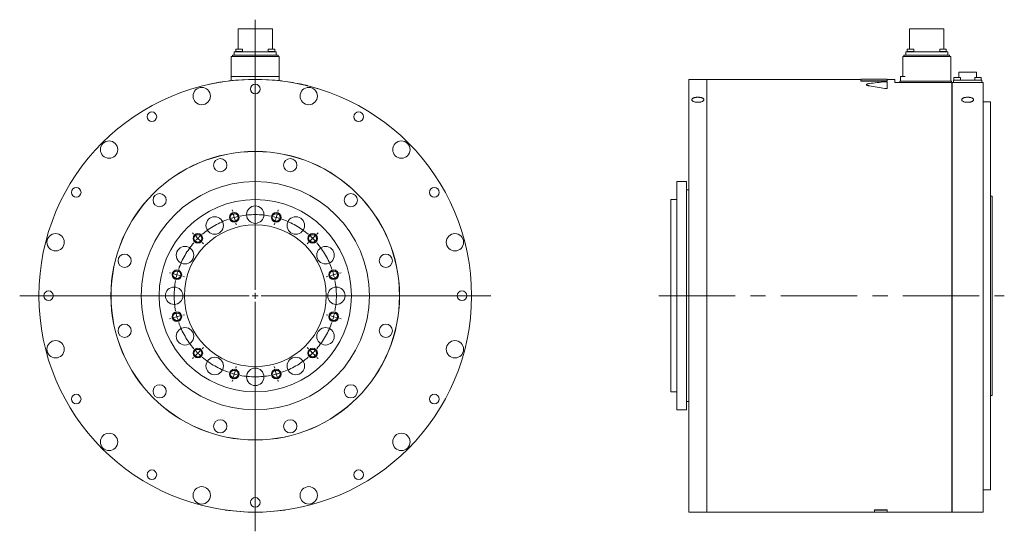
# Model space of a CAD drawing. Header units: millimetres. Extents: x 150 to 1959, y 73 to 1400.
# Tile 2 of 4: x 1140 to 1959, y 523 to 948. Entities that reach past the tile are written whole.
import ezdxf

# ---------------------------------------------------------------- set-up
doc = ezdxf.new("R2010")
doc.units = ezdxf.units.MM
doc.header["$LTSCALE"] = 5
doc.linetypes.add('CENTERX2', pattern=[20.32, 12.7, -2.54, 2.54, -2.54])

# ---------------------------------------------------------------- blocks, each defined once
blk = doc.blocks.new('SW_CENTERMARKSYMBOL_0')
at = {"color": 6, "linetype": 'Continuous', "lineweight": 0}
for p, q in [((-36.23, 4.83), (-36.62, 6.28)), ((-34.94, 0), (-35.59, 2.41)), ((-34.94, 0), (-34.29, -2.41)), ((0, 0), (-0.65, -2.41)), ((0, 0), (0.65, 2.41)), ((1.29, 4.83), (1.68, 6.28)), ((-33.65, -4.83), (-33.26, -6.28)), ((-1.29, -4.83), (-1.68, -6.28)), ((-68.74, -13.93), (-69.8, -12.87)), ((-65.2, -17.47), (-66.97, -15.7)), ((30.26, -17.47), (32.03, -15.7)), ((33.79, -13.93), (34.86, -12.87)), ((-65.2, -17.47), (-63.43, -19.24)), ((-61.66, -21.01), (-60.6, -22.07)), ((26.72, -21.01), (25.66, -22.07)), ((30.26, -17.47), (28.49, -19.24)), ((-87.5, -46.44), (-88.95, -46.05)), ((-82.67, -47.73), (-85.09, -47.08)), ((-82.67, -47.73), (-80.26, -48.38)), ((-77.84, -49.02), (-76.39, -49.41)), ((42.9, -49.02), (41.45, -49.41)), ((47.73, -47.73), (45.31, -48.38)), ((47.73, -47.73), (50.14, -47.08)), ((52.56, -46.44), (54.01, -46.05)), ((-77.84, -81.38), (-76.39, -80.99)), ((42.9, -81.38), (41.45, -80.99)), ((-87.5, -83.96), (-88.95, -84.35)), ((-82.67, -82.67), (-85.09, -83.32)), ((-82.67, -82.67), (-80.26, -82.02)), ((47.73, -82.67), (45.31, -82.02)), ((47.73, -82.67), (50.14, -83.32)), ((52.56, -83.96), (54.01, -84.35)), ((-65.2, -112.93), (-66.97, -114.7)), ((-65.2, -112.93), (-63.43, -111.16)), ((-61.66, -109.39), (-60.6, -108.33)), ((26.72, -109.39), (25.66, -108.33)), ((30.26, -112.93), (28.49, -111.16)), ((30.26, -112.93), (32.03, -114.7)), ((-68.74, -116.47), (-69.8, -117.53)), ((33.79, -116.47), (34.86, -117.53)), ((-34.94, -130.4), (-35.59, -132.81)), ((-34.94, -130.4), (-34.29, -127.99)), ((-33.65, -125.57), (-33.26, -124.12)), ((-1.29, -125.57), (-1.68, -124.12)), ((0, -130.4), (-0.65, -127.99)), ((0, -130.4), (0.65, -132.81)), ((-36.23, -135.23), (-36.62, -136.68)), ((1.29, -135.23), (1.68, -136.68))]:
    blk.add_line(p, q, dxfattribs=at)
for start, end in [(105, 107.12207), (102.87793, 105), (75, 77.12207), (72.87793, 75), (132.87793, 135), (45, 47.12207), (135, 137.12207), (42.87793, 45), (165, 167.12207), (162.87793, 165), (15, 17.12207), (12.87793, 15), (192.87793, 195), (345, 347.12207), (195, 197.12207), (342.87793, 345), (222.87793, 225), (225, 227.12207), (312.87793, 315), (315, 317.12207), (252.87793, 255), (255, 257.12207), (282.87793, 285), (285, 287.12207)]:
    blk.add_arc((-17.47, -65.2), 67.5, start, end, dxfattribs=at)
at = {"color": 6, "linetype": 'CENTERX2', "lineweight": 0}
for start, end in [(79.24413, 100.75587), (109.24413, 130.75587), (49.24413, 70.75587), (139.24413, 160.75587), (19.24413, 40.75587), (169.24413, 190.75587), (349.24413, 10.75587), (199.24413, 220.75587), (319.24413, 340.75587), (229.24413, 250.75587), (289.24413, 310.75587), (259.24413, 280.75587)]:
    blk.add_arc((-17.47, -65.2), 67.5, start, end, dxfattribs=at)
blk = doc.blocks.new('SW_CENTERMARKSYMBOL_1')
at = {"color": 6, "linetype": 'Continuous', "lineweight": 0}
for p, q in [((0, 5), (0, 229.72)), ((-5, 0), (-196.01, 0)), ((0, 0), (-2.5, 0)), ((0, 0), (0, 2.5)), ((0, 0), (0, -2.5)), ((0, 0), (2.5, 0)), ((5, 0), (195.99, 0)), ((0, -5), (0, -196.05))]:
    blk.add_line(p, q, dxfattribs=at)

msp = doc.modelspace()

# ---------------------------------------------------------------- linework, layer by layer
at = {"color": 7, "linetype": 'Continuous', "lineweight": 15}
for p, q in [((1321.81, 940.62), (1321.81, 923.95)), ((1321.81, 940.62), (1336.11, 940.62)), ((1336.11, 940.62), (1350.41, 940.62)), ((1350.41, 923.95), (1350.41, 940.62)), ((1880.57, 940.62), (1880.57, 923.95)), ((1880.57, 940.62), (1909.17, 940.62)), ((1909.17, 923.95), (1909.17, 940.62)), ((1316.11, 917.82), (1317.99, 917.82)), ((1316.11, 901.12), (1316.11, 917.82)), ((1317.11, 917.82), (1317.11, 918.82)), ((1317.11, 918.82), (1318.99, 918.82)), ((1317.99, 917.82), (1354.23, 917.82)), ((1318.66, 918.82), (1318.66, 921.57)), ((1318.66, 921.57), (1320.54, 921.57)), ((1318.99, 918.82), (1353.23, 918.82)), ((1319.63, 921.95), (1319.63, 921.57)), ((1319.63, 921.95), (1322.63, 921.95)), ((1319.88, 923.95), (1319.88, 921.95)), ((1319.88, 923.95), (1322.63, 923.95)), ((1320.54, 921.57), (1351.68, 921.57)), ((1322.63, 923.95), (1325.38, 923.95)), ((1322.63, 921.95), (1325.63, 921.95)), ((1325.38, 921.95), (1325.38, 923.95)), ((1325.63, 921.57), (1325.63, 921.95)), ((1346.6, 921.95), (1346.6, 921.57)), ((1346.6, 921.95), (1349.6, 921.95)), ((1346.85, 923.95), (1346.85, 921.95)), ((1346.85, 923.95), (1349.6, 923.95)), ((1349.6, 923.95), (1352.35, 923.95)), ((1349.6, 921.95), (1352.6, 921.95)), ((1351.68, 921.57), (1353.56, 921.57)), ((1352.35, 921.95), (1352.35, 923.95)), ((1352.6, 921.57), (1352.6, 921.95)), ((1353.23, 918.82), (1355.11, 918.82)), ((1353.56, 921.57), (1353.56, 918.82)), ((1354.23, 917.82), (1356.11, 917.82)), ((1355.11, 918.82), (1355.11, 917.82)), ((1356.11, 917.82), (1356.11, 901.12)), ((1874.87, 901.12), (1874.87, 917.82)), ((1874.87, 917.82), (1876.75, 917.82)), ((1875.87, 917.82), (1875.87, 918.82)), ((1875.87, 918.82), (1877.75, 918.82)), ((1876.75, 917.82), (1912.99, 917.82)), ((1877.42, 918.82), (1877.42, 921.57)), ((1877.42, 921.57), (1879.3, 921.57)), ((1877.75, 918.82), (1911.99, 918.82)), ((1878.39, 921.95), (1878.39, 921.57)), ((1878.39, 921.95), (1884.39, 921.95)), ((1878.64, 923.95), (1878.64, 921.95)), ((1878.64, 923.95), (1884.14, 923.95)), ((1879.3, 921.57), (1910.44, 921.57)), ((1884.14, 921.95), (1884.14, 923.95)), ((1884.39, 921.57), (1884.39, 921.95)), ((1905.36, 921.95), (1905.36, 921.57)), ((1905.36, 921.95), (1911.36, 921.95)), ((1905.61, 923.95), (1905.61, 921.95)), ((1905.61, 923.95), (1911.11, 923.95)), ((1910.44, 921.57), (1912.32, 921.57)), ((1911.11, 921.95), (1911.11, 923.95)), ((1911.36, 921.57), (1911.36, 921.95)), ((1911.99, 918.82), (1913.87, 918.82)), ((1912.32, 921.57), (1912.32, 918.82)), ((1912.99, 917.82), (1914.87, 917.82)), ((1913.87, 918.82), (1913.87, 917.82)), ((1914.87, 917.82), (1914.87, 897.12)), ((1921.47, 904.67), (1921.47, 900.12)), ((1921.47, 904.67), (1936.27, 904.67)), ((1936.27, 900.12), (1936.27, 904.67)), ((1298.11, 894.56), (1298.09, 894.66)), ((1309.11, 896.58), (1309.1, 896.68)), ((1314.11, 897.27), (1314.1, 897.37)), ((1316.11, 897.61), (1316.11, 901.12)), ((1316.11, 901.12), (1317.99, 901.12)), ((1317.99, 901.12), (1354.23, 901.12)), ((1354.23, 901.12), (1356.11, 901.12)), ((1356.11, 901.12), (1356.11, 897.61)), ((1358.11, 897.27), (1358.12, 897.37)), ((1711.87, 898.62), (1696.87, 898.62)), ((1696.87, 718.62), (1696.87, 898.62)), ((1711.87, 898.62), (1711.87, 538.62)), ((1711.97, 897.62), (1711.87, 897.62)), ((1839.87, 898.62), (1711.97, 898.62)), ((1711.97, 718.62), (1711.97, 898.62)), ((1861.87, 898.72), (1839.87, 898.72)), ((1839.87, 897.37), (1839.87, 898.72)), ((1861.87, 897.37), (1839.87, 897.37)), ((1839.87, 897.27), (1839.87, 897.37)), ((1861.87, 897.27), (1839.87, 897.27)), ((1861.87, 898.72), (1861.87, 897.37)), ((1868.37, 898.62), (1861.87, 898.62)), ((1861.87, 897.27), (1861.87, 897.37)), ((1861.87, 896.5), (1861.87, 891.4)), ((1868.37, 898.62), (1868.37, 896.12)), ((1868.37, 896.12), (1915.77, 896.12)), ((1872.37, 896.12), (1872.37, 897.12)), ((1872.37, 897.12), (1874.25, 897.12)), ((1872.87, 897.12), (1872.87, 901.12)), ((1872.87, 901.12), (1874.75, 901.12)), ((1874.25, 897.12), (1913.49, 897.12)), ((1874.75, 901.12), (1876.75, 901.12)), ((1913.49, 897.12), (1915.37, 897.12)), ((1915.37, 897.12), (1915.37, 896.12)), ((1915.77, 896.12), (1915.77, 538.62)), ((1915.77, 895.12), (1915.87, 895.12)), ((1915.87, 538.62), (1915.87, 896.12)), ((1915.87, 896.12), (1941.87, 896.12)), ((1917.17, 896.12), (1917.17, 898.12)), ((1917.17, 898.12), (1919.97, 898.12)), ((1917.49, 900.12), (1917.49, 898.12)), ((1917.49, 900.12), (1922.99, 900.12)), ((1919.97, 898.12), (1937.77, 898.12)), ((1922.99, 898.12), (1922.99, 900.12)), ((1934.75, 900.12), (1934.75, 898.12)), ((1934.75, 900.12), (1940.25, 900.12)), ((1937.77, 898.12), (1940.57, 898.12)), ((1940.25, 898.12), (1940.25, 900.12)), ((1940.57, 898.12), (1940.57, 896.12)), ((1941.87, 538.62), (1941.87, 896.12)), ((1861.87, 891.3), (1861.87, 891.4)), ((1947.87, 880.12), (1941.87, 880.12)), ((1947.87, 718.62), (1947.87, 880.12)), ((1694.87, 813.62), (1686.87, 813.62)), ((1686.87, 718.62), (1686.87, 813.62)), ((1694.87, 718.62), (1694.87, 813.62)), ((1696.87, 806.62), (1694.87, 806.62)), ((1686.87, 798.62), (1681.87, 798.62)), ((1681.87, 718.62), (1681.87, 798.62)), ((1949.37, 801.62), (1947.87, 801.62)), ((1949.37, 718.62), (1949.37, 801.62)), ((1681.87, 638.62), (1681.87, 718.62)), ((1686.87, 623.62), (1686.87, 718.62)), ((1694.87, 623.62), (1694.87, 718.62)), ((1696.87, 538.62), (1696.87, 718.62)), ((1711.97, 538.62), (1711.97, 718.62)), ((1947.87, 557.12), (1947.87, 718.62)), ((1949.37, 635.62), (1949.37, 718.62)), ((1681.87, 638.62), (1686.87, 638.62)), ((1947.87, 635.62), (1949.37, 635.62)), ((1686.87, 623.62), (1694.87, 623.62)), ((1694.87, 630.62), (1696.87, 630.62)), ((1941.87, 557.12), (1947.87, 557.12)), ((1311.11, 540.37), (1311.1, 540.27)), ((1361.11, 540.37), (1361.12, 540.27)), ((1696.87, 538.62), (1711.87, 538.62)), ((1711.87, 539.62), (1711.97, 539.62)), ((1711.97, 538.62), (1851.37, 538.62)), ((1861.87, 540.37), (1851.37, 540.37)), ((1851.37, 540.37), (1851.37, 540.27)), ((1861.87, 540.27), (1851.37, 540.27)), ((1851.37, 540.27), (1851.37, 538.52)), ((1851.37, 538.52), (1861.87, 538.52)), ((1861.87, 540.37), (1861.87, 540.27)), ((1861.87, 538.52), (1861.87, 540.27)), ((1861.87, 538.62), (1915.77, 538.62)), ((1915.77, 539.62), (1915.87, 539.62)), ((1915.87, 538.62), (1941.87, 538.62))]:
    msp.add_line(p, q, dxfattribs=at)
at = {"color": 6, "linetype": 'CENTERX2', "lineweight": 0}
msp.add_line((1671.87, 718.62), (1959.37, 718.62), dxfattribs=at)
at = {"color": 7, "linetype": 'Continuous', "lineweight": 15}
for centre, radius in [((1336.11, 718.62), 180), ((1336.11, 890.62), 4), ((1291.59, 884.76), 7.25), ((1380.63, 884.76), 7.25), ((1250.11, 867.58), 4), ((1422.11, 867.58), 4), ((1214.49, 840.24), 7.25), ((1457.73, 840.24), 7.25), ((1336.11, 718.62), 120.1), ((1336.11, 718.62), 120), ((1306.99, 827.29), 5.5), ((1365.23, 827.29), 5.5), ((1336.11, 718.62), 95), ((1187.15, 804.62), 4), ((1256.56, 798.17), 5.5), ((1415.66, 798.17), 5.5), ((1485.07, 804.62), 4), ((1336.11, 718.62), 80), ((1336.11, 786.12), 7.25), ((1302.36, 777.08), 7.25), ((1369.86, 777.08), 7.25), ((1169.97, 763.14), 7.25), ((1336.11, 718.62), 59), ((1502.25, 763.14), 7.25), ((1277.65, 752.37), 7.25), ((1394.57, 752.37), 7.25), ((1227.44, 747.74), 5.5), ((1444.78, 747.74), 5.5), ((1164.11, 718.62), 4), ((1268.61, 718.62), 7.25), ((1403.61, 718.62), 7.25), ((1508.11, 718.62), 4), ((1227.44, 689.5), 5.5), ((1277.65, 684.87), 7.25), ((1394.57, 684.87), 7.25), ((1444.78, 689.5), 5.5), ((1169.97, 674.1), 7.25), ((1502.25, 674.1), 7.25), ((1302.36, 660.16), 7.25), ((1369.86, 660.16), 7.25), ((1336.11, 651.12), 7.25), ((1256.56, 639.07), 5.5), ((1415.66, 639.07), 5.5), ((1187.15, 632.62), 4), ((1485.07, 632.62), 4), ((1306.99, 609.95), 5.5), ((1365.23, 609.95), 5.5), ((1214.49, 597), 7.25), ((1457.73, 597), 7.25), ((1250.11, 569.66), 4), ((1422.11, 569.66), 4), ((1291.59, 552.48), 7.25), ((1380.63, 552.48), 7.25), ((1336.11, 546.62), 4)]:
    msp.add_circle(centre, radius, dxfattribs=at)
at = {"color": 6, "linetype": 'Continuous', "lineweight": 15}
for centre in [(1318.64, 783.82), (1353.58, 783.82), (1288.38, 766.35), (1383.84, 766.35), (1270.91, 736.09), (1401.31, 736.09), (1270.91, 701.15), (1401.31, 701.15), (1288.38, 670.89), (1383.84, 670.89), (1318.64, 653.42), (1353.58, 653.42)]:
    msp.add_circle(centre, 4, dxfattribs=at)
for centre in [(1318.64, 783.82), (1353.58, 783.82), (1288.38, 766.35), (1383.84, 766.35), (1270.91, 736.09), (1401.31, 736.09), (1270.91, 701.15), (1401.31, 701.15), (1288.38, 670.89), (1383.84, 670.89), (1318.64, 653.42), (1353.58, 653.42)]:
    msp.add_circle(centre, 3.33)
at = {"color": 7, "linetype": 'Continuous', "lineweight": 15}
for start, end in [(98.62693, 102.18747), (82.97963, 97.02037), (78.73629, 81.31561), (73.26788, 75.90302), (262.01644, 277.98356)]:
    msp.add_arc((1336.11, 718.62), 180.1, start, end, dxfattribs=at)
for centre, ratio, start_param, end_param in [((1904.14, 718.62), 0.616732, 1.722368, 1.767385), ((1775.97, 718.62), 0.616732, 1.278766, 1.324758), ((1775.97, 718.62), 0.616389, 1.278766, 1.324758)]:
    msp.add_ellipse(centre, major_axis=(292.02, 0), ratio=ratio, start_param=start_param, end_param=end_param, dxfattribs=at)
for points, knots in [([(1363.3, 896.66), (1363.26, 896.66), (1363.16, 896.68), (1363.11, 896.69), (1363.14, 896.68), (1363.15, 896.68)], [0, 0, 0, 0, 0.380703, 0.762022, 1, 1, 1, 1]), ([(1379.98, 893.3), (1379.86, 893.33), (1379.74, 893.36), (1379.46, 893.43), (1379.31, 893.46), (1379, 893.54), (1378.83, 893.58), (1378.49, 893.66), (1378.3, 893.71), (1377.92, 893.8), (1377.73, 893.85), (1377.33, 893.94), (1377.13, 893.99), (1376.5, 894.13), (1376.07, 894.23), (1375.43, 894.38), (1375.21, 894.43), (1374.89, 894.5), (1374.79, 894.52), (1374.57, 894.57), (1374.47, 894.59), (1374.15, 894.66), (1373.95, 894.7), (1373.55, 894.79), (1373.35, 894.83), (1372.97, 894.91), (1372.79, 894.95), (1372.44, 895.02), (1372.27, 895.05), (1371.79, 895.15), (1371.52, 895.21), (1371.29, 895.25)], [0, 0, 0, 0, 0.0625, 0.0625, 0.125, 0.125, 0.1875, 0.1875, 0.25, 0.25, 0.3125, 0.3125, 0.375, 0.375, 0.5, 0.5, 0.5625, 0.5625, 0.59375, 0.59375, 0.625, 0.625, 0.6875, 0.6875, 0.75, 0.75, 0.8125, 0.8125, 0.875, 0.875, 1, 1, 1, 1]), ([(1847.1, 893.2), (1846.74, 893.26), (1846.04, 893.39), (1845.26, 893.65), (1844.81, 893.94), (1844.62, 894.14), (1844.67, 894.23), (1844.67, 894.23)], [0, 0, 0, 0, 0.249191, 0.499035, 0.748912, 0.998161, 1, 1, 1, 1]), ([(1847.1, 893.3), (1846.91, 893.33), (1846.73, 893.36), (1846.4, 893.43), (1846.24, 893.46), (1845.93, 893.54), (1845.8, 893.58), (1845.54, 893.66), (1845.42, 893.71), (1845.21, 893.8), (1845.12, 893.85), (1844.96, 893.94), (1844.89, 893.99), (1844.73, 894.13), (1844.67, 894.23), (1844.67, 894.38), (1844.68, 894.43), (1844.72, 894.5), (1844.74, 894.52), (1844.78, 894.57), (1844.8, 894.59), (1844.89, 894.66), (1844.95, 894.7), (1845.11, 894.79), (1845.2, 894.83), (1845.42, 894.91), (1845.53, 894.95), (1845.79, 895.02), (1845.93, 895.05), (1846.38, 895.15), (1846.72, 895.21), (1847.1, 895.25)], [0, 0, 0, 0, 0.0625, 0.0625, 0.125, 0.125, 0.1875, 0.1875, 0.25, 0.25, 0.3125, 0.3125, 0.375, 0.375, 0.5, 0.5, 0.5625, 0.5625, 0.59375, 0.59375, 0.625, 0.625, 0.6875, 0.6875, 0.75, 0.75, 0.8125, 0.8125, 0.875, 0.875, 1, 1, 1, 1]), ([(1860.04, 896.66), (1860.22, 896.67), (1860.43, 896.68), (1860.76, 896.68), (1860.86, 896.68), (1861.07, 896.67), (1861.17, 896.67), (1861.45, 896.64), (1861.6, 896.62), (1861.82, 896.56), (1861.87, 896.53), (1861.87, 896.5)], [0, 0, 0, 0, 0.25, 0.25, 0.375, 0.375, 0.5, 0.5, 0.75, 0.75, 1, 1, 1, 1]), ([(1388.12, 891.05), (1388.13, 891.05), (1388.15, 891.04), (1388.11, 891.05), (1388.01, 891.08), (1387.96, 891.1)], [0, 0, 0, 0, 0.228338, 0.613863, 1, 1, 1, 1]), ([(1861.87, 891.4), (1861.87, 891.37), (1861.86, 891.34), (1861.81, 891.28), (1861.77, 891.25), (1861.66, 891.2), (1861.6, 891.17), (1861.49, 891.14), (1861.45, 891.13), (1861.36, 891.11), (1861.32, 891.1), (1861.18, 891.07), (1861.08, 891.06), (1860.87, 891.05), (1860.76, 891.04), (1860.44, 891.04), (1860.23, 891.06), (1860.04, 891.1)], [0, 0, 0, 0, 0.125, 0.125, 0.25, 0.25, 0.375, 0.375, 0.4375, 0.4375, 0.5, 0.5, 0.625, 0.625, 0.75, 0.75, 1, 1, 1, 1]), ([(1861.87, 891.3), (1861.87, 891.29), (1861.87, 891.27), (1861.86, 891.24), (1861.83, 891.21), (1861.79, 891.17), (1861.69, 891.11), (1861.53, 891.05), (1861.28, 890.99), (1860.98, 890.95), (1860.71, 890.94), (1860.49, 890.95), (1860.34, 890.96), (1860.18, 890.98), (1860.09, 890.99), (1860.04, 891)], [0, 0, 0, 0, 0.041743, 0.083305, 0.124973, 0.187667, 0.250184, 0.375103, 0.499663, 0.624307, 0.749223, 0.811656, 0.874479, 0.937093, 1, 1, 1, 1]), ([(1704.37, 883.81), (1704.7, 883.81), (1705.03, 883.79), (1705.51, 883.76), (1705.66, 883.74), (1705.98, 883.7), (1706.14, 883.68), (1706.59, 883.6), (1706.88, 883.54), (1707.42, 883.4), (1707.68, 883.31), (1708.14, 883.13), (1708.35, 883.02), (1708.71, 882.8), (1708.87, 882.68), (1709.12, 882.43), (1709.21, 882.3), (1709.34, 882.03), (1709.37, 881.9), (1709.37, 881.62), (1709.34, 881.48), (1709.21, 881.2), (1709.12, 881.07), (1708.87, 880.81), (1708.71, 880.68), (1708.35, 880.45), (1708.14, 880.33), (1707.68, 880.13), (1707.42, 880.04), (1707.02, 879.92), (1706.88, 879.88), (1706.59, 879.81), (1706.44, 879.78), (1705.98, 879.69), (1705.67, 879.65), (1705.03, 879.6), (1704.7, 879.58), (1704.05, 879.58), (1703.72, 879.59), (1703.08, 879.65), (1702.76, 879.69), (1702.16, 879.81), (1701.87, 879.87), (1701.32, 880.04), (1701.07, 880.13), (1700.61, 880.33), (1700.4, 880.44), (1700.03, 880.68), (1699.88, 880.81), (1699.63, 881.07), (1699.53, 881.2), (1699.41, 881.48), (1699.37, 881.61), (1699.37, 881.89), (1699.4, 882.03), (1699.5, 882.23), (1699.54, 882.3), (1699.63, 882.43), (1699.69, 882.49), (1699.88, 882.68), (1700.03, 882.8), (1700.39, 883.02), (1700.6, 883.12), (1701.06, 883.31), (1701.32, 883.39), (1701.72, 883.51), (1701.87, 883.54), (1702.16, 883.6), (1702.3, 883.63), (1702.75, 883.7), (1703.07, 883.74), (1703.71, 883.79), (1704.04, 883.81), (1704.37, 883.81)], [0, 0, 0, 0, 0.03125, 0.03125, 0.046875, 0.046875, 0.0625, 0.0625, 0.09375, 0.09375, 0.125, 0.125, 0.15625, 0.15625, 0.1875, 0.1875, 0.21875, 0.21875, 0.25, 0.25, 0.28125, 0.28125, 0.3125, 0.3125, 0.34375, 0.34375, 0.375, 0.375, 0.40625, 0.40625, 0.421875, 0.421875, 0.4375, 0.4375, 0.46875, 0.46875, 0.5, 0.5, 0.53125, 0.53125, 0.5625, 0.5625, 0.59375, 0.59375, 0.625, 0.625, 0.65625, 0.65625, 0.6875, 0.6875, 0.71875, 0.71875, 0.75, 0.75, 0.78125, 0.78125, 0.796875, 0.796875, 0.8125, 0.8125, 0.84375, 0.84375, 0.875, 0.875, 0.90625, 0.90625, 0.921875, 0.921875, 0.9375, 0.9375, 0.96875, 0.96875, 1, 1, 1, 1]), ([(1928.87, 883.81), (1929.2, 883.81), (1929.53, 883.79), (1930.01, 883.76), (1930.16, 883.74), (1930.48, 883.7), (1930.64, 883.68), (1931.09, 883.6), (1931.38, 883.54), (1931.92, 883.4), (1932.18, 883.31), (1932.64, 883.13), (1932.85, 883.02), (1933.21, 882.8), (1933.37, 882.68), (1933.62, 882.43), (1933.71, 882.3), (1933.84, 882.03), (1933.87, 881.9), (1933.87, 881.62), (1933.84, 881.48), (1933.71, 881.2), (1933.62, 881.07), (1933.37, 880.81), (1933.21, 880.68), (1932.85, 880.45), (1932.64, 880.33), (1932.18, 880.13), (1931.92, 880.04), (1931.52, 879.92), (1931.38, 879.88), (1931.09, 879.81), (1930.94, 879.78), (1930.48, 879.69), (1930.17, 879.65), (1929.53, 879.6), (1929.2, 879.58), (1928.55, 879.58), (1928.22, 879.59), (1927.58, 879.65), (1927.26, 879.69), (1926.66, 879.81), (1926.37, 879.87), (1925.82, 880.04), (1925.57, 880.13), (1925.11, 880.33), (1924.9, 880.44), (1924.53, 880.68), (1924.38, 880.81), (1924.13, 881.07), (1924.03, 881.2), (1923.91, 881.48), (1923.87, 881.61), (1923.87, 881.89), (1923.9, 882.03), (1924, 882.23), (1924.04, 882.3), (1924.13, 882.43), (1924.19, 882.49), (1924.38, 882.68), (1924.53, 882.8), (1924.89, 883.02), (1925.1, 883.12), (1925.56, 883.31), (1925.82, 883.39), (1926.22, 883.51), (1926.37, 883.54), (1926.66, 883.6), (1926.8, 883.63), (1927.25, 883.7), (1927.57, 883.74), (1928.21, 883.79), (1928.54, 883.81), (1928.87, 883.81)], [0, 0, 0, 0, 0.03125, 0.03125, 0.046875, 0.046875, 0.0625, 0.0625, 0.09375, 0.09375, 0.125, 0.125, 0.15625, 0.15625, 0.1875, 0.1875, 0.21875, 0.21875, 0.25, 0.25, 0.28125, 0.28125, 0.3125, 0.3125, 0.34375, 0.34375, 0.375, 0.375, 0.40625, 0.40625, 0.421875, 0.421875, 0.4375, 0.4375, 0.46875, 0.46875, 0.5, 0.5, 0.53125, 0.53125, 0.5625, 0.5625, 0.59375, 0.59375, 0.625, 0.625, 0.65625, 0.65625, 0.6875, 0.6875, 0.71875, 0.71875, 0.75, 0.75, 0.78125, 0.78125, 0.796875, 0.796875, 0.8125, 0.8125, 0.84375, 0.84375, 0.875, 0.875, 0.90625, 0.90625, 0.921875, 0.921875, 0.9375, 0.9375, 0.96875, 0.96875, 1, 1, 1, 1])]:
    msp.add_open_spline(points, degree=3, knots=knots, dxfattribs=at)

# ---------------------------------------------------------------- block references
at = {"color": 7, "linetype": 'Continuous', "lineweight": 0}
for name, p in [('SW_CENTERMARKSYMBOL_1', (1336.11, 718.62)), ('SW_CENTERMARKSYMBOL_0', (1353.58, 783.82))]:
    msp.add_blockref(name, p, dxfattribs=at)

doc.saveas('drawing.dxf')
